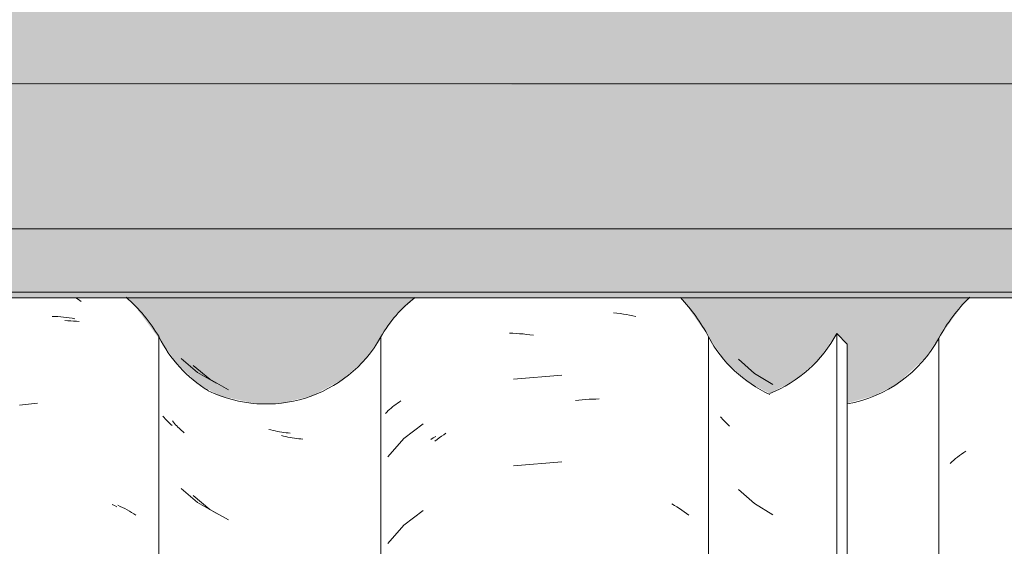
# Model space of a CAD drawing. Header units: metres. Extents: x -27.3 to 21, y -0.3 to 10.3.
# Tile 208 of 255: x 17.347 to 17.689, y 3.238 to 3.421. Entities that reach past the tile are written whole.
import ezdxf

# ---------------------------------------------------------------- set-up
doc = ezdxf.new("R2010")
doc.units = ezdxf.units.M
for name, color, linetype, lineweight in [('A-GLAZ-CWMG', 7, 'Continuous', 5), ('A-ROOF-OTLN', 7, 'Continuous', 5), ('A-ROOF-PATT', 7, 'Continuous', 5), ('I-WALL', 7, 'Continuous', 5)]:
    doc.layers.add(name, color=color, linetype=linetype, lineweight=lineweight)

# ---------------------------------------------------------------- blocks, each defined once
blk = doc.blocks.new('FP_337-FACHADA 03')
at = {"layer": 'A-GLAZ-CWMG', "color": 9, "true_color": 0xc0c0c0}
for p, q in [((22.8827, 3.27073), (22.88343, 3.27122)), ((22.87861, 3.26754), (22.87926, 3.2681)), ((22.87926, 3.2681), (22.87991, 3.26865)), ((22.87991, 3.26865), (22.88059, 3.26919)), ((22.88059, 3.26919), (22.88128, 3.26972)), ((22.88128, 3.26972), (22.88198, 3.27023)), ((22.88198, 3.27023), (22.8827, 3.27073)), ((22.87798, 3.26697), (22.87861, 3.26754))]:
    blk.add_line(p, q, dxfattribs=at)
blk = doc.blocks.new('FP_338-FACHADA 03')
at = {"layer": 'A-GLAZ-CWMG', "color": 9, "true_color": 0xc0c0c0}
for p, q in [((22.80443, 3.30317), (22.81002, 3.29822)), ((22.81002, 3.29822), (22.81644, 3.29438)), ((22.79857, 3.28276), (22.79821, 3.2832)), ((22.79893, 3.28232), (22.79857, 3.28276)), ((22.79931, 3.2819), (22.79893, 3.28232)), ((22.7997, 3.28148), (22.79931, 3.2819)), ((22.80011, 3.28107), (22.7997, 3.28148)), ((22.80052, 3.28066), (22.80011, 3.28107)), ((22.80095, 3.28027), (22.80052, 3.28066)), ((22.80138, 3.27988), (22.80095, 3.28027)), ((22.80443, 3.25795), (22.81002, 3.25301)), ((22.81002, 3.25301), (22.81644, 3.24916))]:
    blk.add_line(p, q, dxfattribs=at)
blk = doc.blocks.new('FP_339-FACHADA 03')
at = {"layer": 'A-GLAZ-CWMG', "color": 9, "true_color": 0xc0c0c0}
for p, q in [((22.76107, 3.31923), (22.7622, 3.31912)), ((22.7622, 3.31912), (22.76332, 3.31898)), ((22.76332, 3.31898), (22.76444, 3.31882)), ((22.76444, 3.31882), (22.76554, 3.31864)), ((22.76554, 3.31864), (22.76663, 3.31843)), ((22.76663, 3.31843), (22.76772, 3.31821)), ((22.76772, 3.31821), (22.76879, 3.31797)), ((22.72485, 3.31218), (22.72603, 3.31215)), ((22.72603, 3.31215), (22.72721, 3.31209)), ((22.72721, 3.31209), (22.72839, 3.31202)), ((22.72839, 3.31202), (22.72958, 3.31192)), ((22.72958, 3.31192), (22.73078, 3.31179)), ((22.73078, 3.31179), (22.73197, 3.31165)), ((22.73197, 3.31165), (22.73318, 3.31148)), ((22.74311, 3.29763), (22.7263, 3.29625)), ((22.74776, 3.28883), (22.74895, 3.28898)), ((22.74895, 3.28898), (22.75015, 3.28909)), ((22.75015, 3.28909), (22.75134, 3.28919)), ((22.75134, 3.28919), (22.75252, 3.28926)), ((22.75252, 3.28926), (22.7537, 3.28931)), ((22.7537, 3.28931), (22.75488, 3.28933)), ((22.75488, 3.28933), (22.75605, 3.28934)), ((22.69748, 3.27532), (22.69837, 3.27582)), ((22.69837, 3.27582), (22.69928, 3.2763)), ((22.74311, 3.26748), (22.7263, 3.26611)), ((22.78129, 3.25287), (22.78218, 3.25236)), ((22.78218, 3.25236), (22.78305, 3.25184)), ((22.78305, 3.25184), (22.7839, 3.2513)), ((22.7839, 3.2513), (22.78474, 3.25075)), ((22.78474, 3.25075), (22.78556, 3.25018)), ((22.78556, 3.25018), (22.78636, 3.24959)), ((22.78636, 3.24959), (22.78714, 3.24899))]:
    blk.add_line(p, q, dxfattribs=at)
blk = doc.blocks.new('FP_340-FACHADA 03')
at = {"layer": 'A-GLAZ-CWMG', "color": 9, "true_color": 0xc0c0c0}
for p, q in [((22.615, 3.301), (22.62075, 3.29621)), ((22.62075, 3.29621), (22.62728, 3.29254)), ((22.60812, 3.28128), (22.60777, 3.28172)), ((22.60849, 3.28084), (22.60812, 3.28128)), ((22.60886, 3.28041), (22.60849, 3.28084)), ((22.60925, 3.27999), (22.60886, 3.28041)), ((22.60966, 3.27958), (22.60925, 3.27999)), ((22.61007, 3.27917), (22.60966, 3.27958)), ((22.61049, 3.27877), (22.61007, 3.27917)), ((22.61093, 3.27838), (22.61049, 3.27877)), ((22.61138, 3.278), (22.61093, 3.27838)), ((22.61183, 3.27762), (22.61138, 3.278)), ((22.64638, 3.27647), (22.64563, 3.27665)), ((22.64713, 3.2763), (22.64638, 3.27647)), ((22.64788, 3.27614), (22.64713, 3.2763)), ((22.64863, 3.276), (22.64788, 3.27614)), ((22.64938, 3.27587), (22.64863, 3.276)), ((22.65012, 3.27575), (22.64938, 3.27587)), ((22.65087, 3.27565), (22.65012, 3.27575)), ((22.65161, 3.27556), (22.65087, 3.27565)), ((22.65235, 3.27548), (22.65161, 3.27556)), ((22.65309, 3.27542), (22.65235, 3.27548)), ((22.615, 3.25579), (22.62075, 3.251)), ((22.62075, 3.251), (22.62728, 3.24733))]:
    blk.add_line(p, q, dxfattribs=at)
blk = doc.blocks.new('FP_341-FACHADA 03')
at = {"layer": 'A-GLAZ-CWMG', "color": 9, "true_color": 0xc0c0c0}
for p, q in [((22.57422, 3.32442), (22.57507, 3.32387)), ((22.57507, 3.32387), (22.57605, 3.32321)), ((22.57038, 3.31656), (22.57139, 3.31653)), ((22.57139, 3.31653), (22.5724, 3.31648)), ((22.5724, 3.31648), (22.5734, 3.31641)), ((22.5734, 3.31641), (22.57439, 3.31632)), ((22.57439, 3.31632), (22.57538, 3.31621)), ((22.58872, 3.25242), (22.58956, 3.25205)), ((22.58956, 3.25205), (22.59039, 3.25166)), ((22.59039, 3.25166), (22.5912, 3.25126)), ((22.5912, 3.25126), (22.592, 3.25084)), ((22.592, 3.25084), (22.59279, 3.25041)), ((22.59279, 3.25041), (22.59357, 3.24997)), ((22.59357, 3.24997), (22.59433, 3.24951)), ((22.59433, 3.24951), (22.59507, 3.24904))]:
    blk.add_line(p, q, dxfattribs=at)
blk = doc.blocks.new('Rectangular Mullion - Telha Fibrocimento - Ondulada-V331-FACHADA 03')
at = {"layer": 'A-GLAZ-CWMG'}
for p, q in [((22.60307, 3.31091), (22.60307, 2.87441)), ((22.79405, 3.31091), (22.79405, 2.87441)), ((22.87411, 3.31052), (22.87411, 2.87402))]:
    blk.add_line(p, q, dxfattribs=at)
for centre, major_axis, start_param, end_param in [((22.55453, 3.28307), (0.05612, 0), 0.525465, 0.847658), ((22.73974, 3.28307), (0.06118, 0), 0.478163, 0.755649), ((22.9262, 3.28307), (0.05902, 0), 2.348581, 2.651943), ((22.64429, 3.33085), (0.04589, 0), 3.596619, 4.158507), ((22.83418, 3.33172), (0.04532, 0), 3.624607, 4.283876), ((22.83418, 3.33172), (0.04532, 0), 4.892481, 5.790408)]:
    blk.add_ellipse(centre, major_axis=major_axis, ratio=0.988936, start_param=start_param, end_param=end_param, dxfattribs=at)
for name in ['FP_341-FACHADA 03', 'FP_339-FACHADA 03', 'FP_337-FACHADA 03', 'FP_338-FACHADA 03', 'FP_340-FACHADA 03']:
    blk.add_blockref(name, (0, 0), dxfattribs=at)
blk = doc.blocks.new('FP_346-FACHADA 03')
at = {"layer": 'A-GLAZ-CWMG', "color": 9, "true_color": 0xc0c0c0}
for p, q in [((22.68594, 3.28789), (22.68652, 3.28829)), ((22.68652, 3.28829), (22.68711, 3.28868)), ((22.68174, 3.28434), (22.68222, 3.28482)), ((22.68222, 3.28482), (22.68271, 3.28529)), ((22.68271, 3.28529), (22.68322, 3.28575)), ((22.68322, 3.28575), (22.68374, 3.28619)), ((22.68374, 3.28619), (22.68427, 3.28663)), ((22.68427, 3.28663), (22.68481, 3.28706)), ((22.68481, 3.28706), (22.68537, 3.28748)), ((22.68537, 3.28748), (22.68594, 3.28789)), ((22.69485, 3.28077), (22.68817, 3.2756)), ((22.68817, 3.2756), (22.68259, 3.26929)), ((22.69892, 3.27469), (22.69969, 3.27528)), ((22.69969, 3.27528), (22.70046, 3.27585)), ((22.70046, 3.27585), (22.70123, 3.2764)), ((22.70123, 3.2764), (22.70201, 3.27695)), ((22.70201, 3.27695), (22.7028, 3.27747)), ((22.69485, 3.25063), (22.68817, 3.24546)), ((22.68817, 3.24546), (22.68259, 3.23915))]:
    blk.add_line(p, q, dxfattribs=at)
blk = doc.blocks.new('FP_347-FACHADA 03')
at = {"layer": 'A-GLAZ-CWMG', "color": 9, "true_color": 0xc0c0c0}
for p, q in [((22.61078, 3.30346), (22.61646, 3.2986)), ((22.61646, 3.2986), (22.62294, 3.29485)), ((22.60483, 3.28289), (22.60446, 3.28332)), ((22.6052, 3.28248), (22.60483, 3.28289)), ((22.60558, 3.28206), (22.6052, 3.28248)), ((22.60598, 3.28166), (22.60558, 3.28206)), ((22.60639, 3.28127), (22.60598, 3.28166)), ((22.60681, 3.28088), (22.60639, 3.28127)), ((22.60723, 3.28049), (22.60681, 3.28088)), ((22.60767, 3.28012), (22.60723, 3.28049)), ((22.64199, 3.27858), (22.64124, 3.27877)), ((22.64274, 3.27841), (22.64199, 3.27858)), ((22.64349, 3.27824), (22.64274, 3.27841)), ((22.64424, 3.27809), (22.64349, 3.27824)), ((22.64499, 3.27796), (22.64424, 3.27809)), ((22.64573, 3.27783), (22.64499, 3.27796)), ((22.64648, 3.27772), (22.64573, 3.27783)), ((22.64722, 3.27763), (22.64648, 3.27772)), ((22.64796, 3.27754), (22.64722, 3.27763)), ((22.6487, 3.27748), (22.64796, 3.27754)), ((22.61078, 3.25824), (22.61646, 3.25338)), ((22.61646, 3.25338), (22.62294, 3.24963))]:
    blk.add_line(p, q, dxfattribs=at)
blk = doc.blocks.new('FP_348-FACHADA 03')
at = {"layer": 'A-GLAZ-CWMG', "color": 9, "true_color": 0xc0c0c0}
for p, q in [((22.57408, 3.32449), (22.57449, 3.32419)), ((22.56594, 3.31805), (22.56695, 3.31801)), ((22.56695, 3.31801), (22.56795, 3.31795)), ((22.56795, 3.31795), (22.56895, 3.31787)), ((22.56895, 3.31787), (22.56994, 3.31778)), ((22.56994, 3.31778), (22.57093, 3.31766)), ((22.57093, 3.31766), (22.57191, 3.31754)), ((22.57191, 3.31754), (22.57288, 3.31739)), ((22.57288, 3.31739), (22.57384, 3.31723)), ((22.55454, 3.28716), (22.5556, 3.28732)), ((22.5556, 3.28732), (22.55665, 3.28746)), ((22.55665, 3.28746), (22.55769, 3.28759)), ((22.55769, 3.28759), (22.55874, 3.28769)), ((22.55874, 3.28769), (22.55978, 3.28777)), ((22.55978, 3.28777), (22.56082, 3.28784)), ((22.58677, 3.25275), (22.58758, 3.25234)), ((22.58758, 3.25234), (22.58837, 3.25192))]:
    blk.add_line(p, q, dxfattribs=at)
blk = doc.blocks.new('Rectangular Mullion - Telha Fibrocimento - Ondulada-V344-FACHADA 03')
at = {"layer": 'A-GLAZ-CWMG', "true_color": 0xc0c0c0}
h = blk.add_hatch(dxfattribs=at)
h.set_pattern_fill('FP_34', color=9, style=0, pattern_type=2)
h.set_pattern_definition([(315.081, (28.467, -2.949), (0.286173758, -0.27029739), [0.01667, -0.28643, 0.01667, -1.903]), (315.081, (28.467, -2.949), (0.286173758, -0.27029739), [-0.31978, -0.28643, 0.01667, -0.58954, -1.01]), (315.081, (28.467, -2.949), (0.286173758, -0.27029739), [-1.212, 0.01667, -0.28643, 0.01667, -0.69057]), (315.081, (28.467, -2.949), (0.286173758, -0.27029739), [-1.532, -0.1854, 0.01667, -0.4885]), (126.286, (28.574, -3.049), (-0.205045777, 0.24913451), [0.00997, -0.17136, 0.00997, -1.138]), (126.286, (28.574, -3.049), (-0.205045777, 0.24913451), [-0.19131, -0.17136, 0.00997, -0.35269, -0.60444]), (126.286, (28.574, -3.049), (-0.205045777, 0.24913451), [-0.72533, 0.00997, -0.17136, 0.00997, -0.41314]), (126.286, (28.574, -3.049), (-0.205045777, 0.24913451), [-0.91664, -0.11092, 0.00997, -0.29225]), (147.695, (28.61, -3.054), (-0.08113297, 0.021153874), [0.00698, -0.11998, 0.00698, -0.79715]), (147.695, (28.61, -3.054), (-0.08113297, 0.021153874), [-0.13395, -0.11998, 0.00698, -0.24695, -0.42323]), (147.695, (28.61, -3.054), (-0.08113297, 0.021153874), [-0.50787, 0.00698, -0.11998, 0.00698, -0.28928]), (147.695, (28.61, -3.054), (-0.08113297, 0.021153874), [-0.64182, -0.07766, 0.00698, -0.20463])])
h.paths.add_polyline_path([(22.84225, 2.87193), (22.84225, 3.30843), (22.83857, 3.31209), (22.83857, 2.87559), (22.83997, 2.8742)])
at = {"layer": 'A-GLAZ-CWMG'}
for p, q in [((22.6802, 3.31091), (22.6802, 2.87441)), ((22.83857, 3.31209), (22.84225, 3.30843)), ((22.83857, 3.31209), (22.83857, 2.87559)), ((22.84225, 3.30843), (22.84225, 2.87193))]:
    blk.add_line(p, q, dxfattribs=at)
for centre, major_axis, start_param, end_param in [((22.71914, 3.28968), (0.04446, 0), 2.223993, 2.637678), ((22.64028, 3.3327), (0.0456, 0), 4.255558, 5.77887), ((22.798, 3.33324), (0.04586, 0), 5.099074, 5.798286)]:
    blk.add_ellipse(centre, major_axis=major_axis, ratio=0.988936, start_param=start_param, end_param=end_param, dxfattribs=at)
for name in ['FP_348-FACHADA 03', 'FP_347-FACHADA 03', 'FP_346-FACHADA 03']:
    blk.add_blockref(name, (0, 0), dxfattribs=at)

msp = doc.modelspace()

# ---------------------------------------------------------------- hatches: boundary and pattern name
at = {"layer": 'A-ROOF-PATT', "true_color": 0x919191}
for points in [[(19.88726, 3.39882), (19.88822, 3.39882), (19.88822, 3.39996), (19.88894, 3.40082), (17.00732, 3.40082), (17.00732, 3.39882), (19.86226, 3.39882)], [(17.25841, 3.34839), (19.73739, 3.34839), (19.73939, 3.35041), (19.88822, 3.35041), (19.88822, 3.39882), (17.00732, 3.39838), (17.00781, 3.34839), (17.243, 3.34839)], [(19.73739, 3.32639), (19.73739, 3.34839), (17.00732, 3.34839), (17.00732, 3.32639), (19.61575, 3.32639)], [(19.61655, 3.32442), (19.73539, 3.32442), (19.73739, 3.32639), (17.00732, 3.32639), (17.00732, 3.32442), (19.61575, 3.32442)]]:
    msp.add_hatch(color=252, dxfattribs=at).paths.add_polyline_path(points)
at = {"layer": 'I-WALL', "true_color": 0xdbcc9e}
h = msp.add_hatch(color=9, dxfattribs=at)
h.paths.add_polyline_path([(19.49773, 3.28759), (19.50826, 3.2901), (19.51788, 3.29502), (19.52606, 3.30204), (19.54038, 3.32203), (19.54316, 3.32442), (19.44175, 3.32442), (19.44424, 3.32228), (19.45863, 3.30215), (19.46678, 3.2951), (19.47639, 3.29016), (19.4869, 3.2876), (19.49249, 3.2876)])
h.paths.add_polyline_path([(18.19514, 3.28788), (18.20288, 3.28972), (18.21254, 3.29465), (18.22199, 3.30348), (18.23507, 3.32196), (18.2379, 3.32442), (18.13702, 3.32442), (18.13838, 3.32323), (18.15312, 3.30205), (18.16125, 3.2949), (18.16815, 3.29129), (18.17716, 3.29606), (18.18528, 3.30323), (18.19147, 3.31209), (18.19514, 3.30843), (18.19514, 3.28828)])
h.paths.add_polyline_path([(19.31657, 3.28788), (19.3243, 3.28972), (19.33397, 3.29465), (19.34217, 3.30172), (19.3565, 3.32196), (19.35933, 3.32442), (19.25845, 3.32442), (19.25981, 3.32323), (19.27455, 3.30205), (19.28268, 3.2949), (19.28958, 3.29129), (19.29859, 3.29606), (19.3076, 3.3045), (19.3129, 3.31209), (19.31657, 3.30843), (19.31657, 3.28972)])
h.paths.add_polyline_path([(17.63443, 3.28788), (17.6436, 3.29045), (17.65183, 3.29465), (17.66128, 3.30348), (17.67441, 3.322), (17.67718, 3.32442), (17.57631, 3.32442), (17.57767, 3.32323), (17.59241, 3.30205), (17.60054, 3.2949), (17.60744, 3.29129), (17.61645, 3.29606), (17.62457, 3.30323), (17.63075, 3.31209), (17.63443, 3.30843), (17.63443, 3.28914)])
h.paths.add_polyline_path([(18.75585, 3.28788), (18.76359, 3.28972), (18.77326, 3.29465), (18.78271, 3.30348), (18.79579, 3.32196), (18.79861, 3.32442), (18.69774, 3.32442), (18.6991, 3.32323), (18.71383, 3.30205), (18.72196, 3.2949), (18.72887, 3.29129), (18.73787, 3.29606), (18.746, 3.30323), (18.75218, 3.31209), (18.75585, 3.30843), (18.75585, 3.28964)])
h.paths.add_polyline_path([(17.98778, 3.28792), (17.99866, 3.28794), (18.00904, 3.29042), (18.01864, 3.29529), (18.02681, 3.30225), (18.03923, 3.31936), (18.04511, 3.32442), (17.94434, 3.32442), (17.94722, 3.32214), (17.95954, 3.30547), (17.96198, 3.30175), (17.97003, 3.29427), (17.9773, 3.29042), (17.98361, 3.28892)])
h.paths.add_polyline_path([(18.5485, 3.28792), (18.55938, 3.28794), (18.56976, 3.29042), (18.57935, 3.29529), (18.58752, 3.30225), (18.59994, 3.31936), (18.60582, 3.32442), (18.50506, 3.32442), (18.50794, 3.32214), (18.52025, 3.30547), (18.52269, 3.30175), (18.53074, 3.29427), (18.53802, 3.29042), (18.54432, 3.28892)])
h.paths.add_polyline_path([(17.43785, 3.28792), (17.44833, 3.29042), (17.45871, 3.29596), (17.46609, 3.30225), (17.47851, 3.31936), (17.48439, 3.32442), (17.38363, 3.32442), (17.38669, 3.32191), (17.39882, 3.30547), (17.40127, 3.30175), (17.40932, 3.29427), (17.41659, 3.29042), (17.42789, 3.28792), (17.4356, 3.28792)])
h.paths.add_polyline_path([(19.11999, 3.28792), (19.13047, 3.29042), (19.14007, 3.29529), (19.14824, 3.30225), (19.16066, 3.31936), (19.16654, 3.32442), (19.06577, 3.32442), (19.06865, 3.32214), (19.08097, 3.30547), (19.08341, 3.30175), (19.09146, 3.29427), (19.09873, 3.29042), (19.10921, 3.28792), (19.11177, 3.28792)])
h.paths.add_polyline_path([(19.66992, 3.28792), (19.68071, 3.28792), (19.69119, 3.29042), (19.70078, 3.29529), (19.70895, 3.30225), (19.72137, 3.31936), (19.72731, 3.32442), (19.62464, 3.32442), (19.6273, 3.32214), (19.64168, 3.30225), (19.64985, 3.29529), (19.65944, 3.29042), (19.66627, 3.28879)])
h.paths.add_polyline_path([(17.25823, 3.28902), (17.26619, 3.29051), (17.27502, 3.29502), (17.2832, 3.30204), (17.29753, 3.32203), (17.3003, 3.32442), (17.20523, 3.32442), (17.20977, 3.32116), (17.22583, 3.30181), (17.23541, 3.29486), (17.24645, 3.29051), (17.25729, 3.28914)])
h.paths.add_polyline_path([(18.94038, 3.28902), (18.94833, 3.29051), (18.95717, 3.29502), (18.96534, 3.30204), (18.9803, 3.32257), (18.98244, 3.32442), (18.88737, 3.32442), (18.89191, 3.32116), (18.90797, 3.30181), (18.91755, 3.29486), (18.92859, 3.29051), (18.93782, 3.28935)])
h.paths.add_polyline_path([(17.81895, 3.28902), (17.8269, 3.29051), (17.83574, 3.29502), (17.84391, 3.30204), (17.85887, 3.32257), (17.86101, 3.32442), (17.76594, 3.32442), (17.77049, 3.32116), (17.78654, 3.30181), (17.79612, 3.29486), (17.80716, 3.29051), (17.818, 3.28914)])
h.paths.add_polyline_path([(18.37966, 3.28902), (18.38762, 3.29051), (18.39645, 3.29502), (18.40463, 3.30204), (18.41959, 3.32257), (18.42173, 3.32442), (18.32666, 3.32442), (18.3312, 3.32116), (18.34726, 3.30181), (18.35684, 3.29486), (18.36787, 3.29051), (18.3763, 3.28945)])
h.paths.add_polyline_path([(19.86226, 3.40082), (19.88894, 3.40082), (19.89222, 3.40413), (19.89222, 3.65), (19.88959, 3.625), (19.87222, 3.625), (19.87222, 3.67), (19.89222, 3.67), (19.89222, 4.62375), (17.16232, 4.62375), (17.16232, 3.40082), (19.73901, 3.40082)])

# ---------------------------------------------------------------- linework, layer by layer
at = {"layer": 'A-ROOF-OTLN'}
for p, q in [((17.00732, 3.39882), (19.88822, 3.39882)), ((17.00732, 3.34839), (19.73739, 3.34839)), ((17.00732, 3.32639), (19.73739, 3.32639)), ((17.00732, 3.32442), (19.73539, 3.32442))]:
    msp.add_line(p, q, dxfattribs=at)

# ---------------------------------------------------------------- block references
at = {"layer": 'A-GLAZ-CWMG'}
for name in ['Rectangular Mullion - Telha Fibrocimento - Ondulada-V344-FACHADA 03', 'Rectangular Mullion - Telha Fibrocimento - Ondulada-V331-FACHADA 03']:
    msp.add_blockref(name, (-5.20782, 0), dxfattribs=at)

doc.saveas('drawing.dxf')
